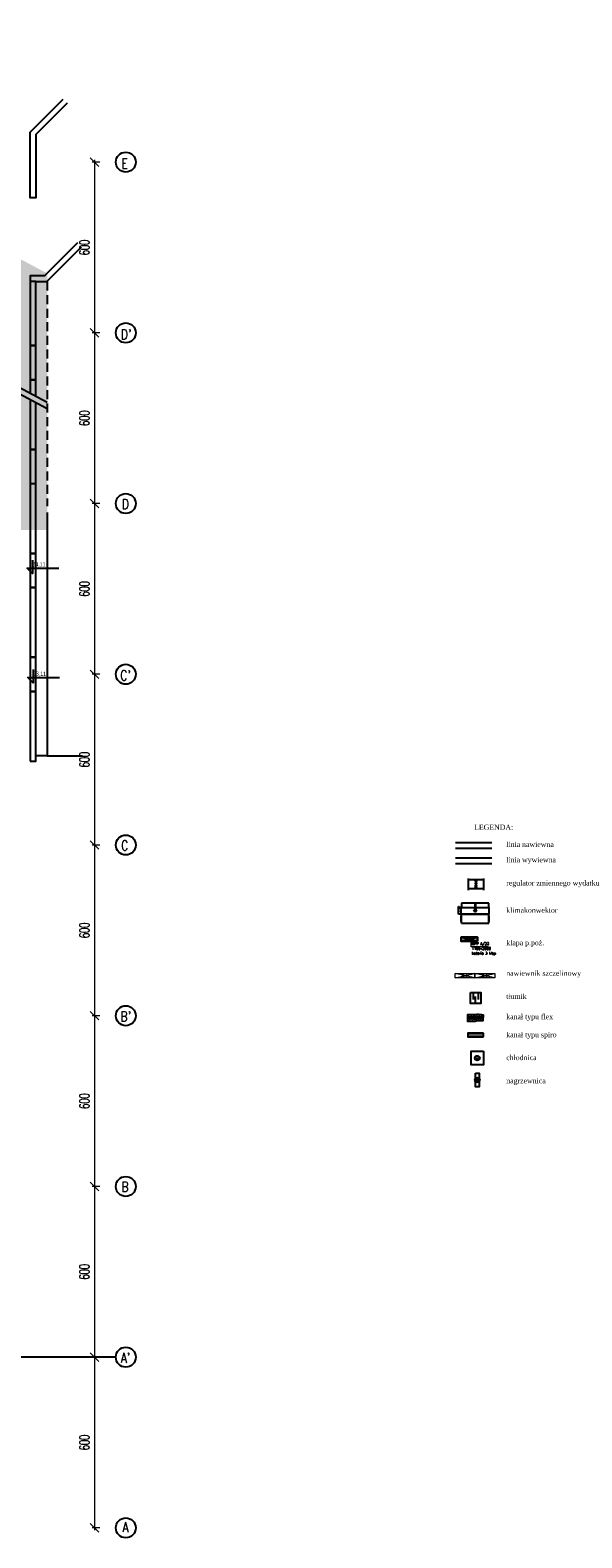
# Model space of a CAD drawing. Header units: centimetres. Extents: x -228435 to 46820, y -89367 to 152985.
# Tile 219 of 252: x 27410 to 46820, y 4650 to 57638. Entities that reach past the tile are written whole.
import ezdxf

# ---------------------------------------------------------------- set-up
doc = ezdxf.new("R2010")
doc.units = ezdxf.units.CM
doc.header["$LTSCALE"] = 50
doc.header["$PDMODE"] = 35
doc.header["$PDSIZE"] = 0.1
for name, pattern in [('CADVENT_CENTERLINE', [9.9, 7.4, -1, 0.5, -1]), ('CADVENT_HIDDEN', [0.8, 0.25, -0.55]), ('Kondygnacja  -0_5$0$HIDDEN', [9.525, 6.35, -3.175]), ('Osie rzutów$0$DASHDOT2', [12.7, 6.35, -3.175, 0, -3.175])]:
    doc.linetypes.add(name, pattern=pattern)
doc.layers.get('0').update_dxf_attribs({"color": 8})
doc.layers.get('DEFPOINTS').update_dxf_attribs({"color": 8})
for name, color, linetype in [('01-103-Went PP_poziom-0_5$0$L_Nawiew', 3, 'Continuous'), ('bgde-nawiewEXP', 1, 'Continuous'), ('bgde-nawiewHIDDEN', 1, 'Continuous'), ('bgde-wywiewEXP', 5, 'Continuous'), ('bgde-wywiewSOL', 5, 'Continuous'), ('bgde_AJ_opis', 7, 'Continuous'), ('bgde_redukcja', 3, 'Continuous'), ('bgde_tlumik', 6, 'Continuous'), ('bgde_urządzenia', 3, 'Continuous'), ('bgde_VAV', 7, 'Continuous'), ('Kondygnacja  -0_5$0$ARCH_GRUNT', 8, 'Continuous'), ('Kondygnacja  -0_5$0$ARCH_INFO_KOTY_WYSOKOŚCIOWE_IST', 8, 'Continuous'), ('Kondygnacja  -0_5$0$ARCH_INFO_SCHODY_IST', 8, 'Continuous'), ('Kondygnacja  -0_5$0$ARCH_NIEWIDOK_IST', 8, 'Kondygnacja  -0_5$0$HIDDEN'), ('Kondygnacja  -0_5$0$ARCH_WIDOK_IST', 8, 'Continuous'), ('Kondygnacja  -0_5$0$ARCH_ŻELBET_IST', 8, 'Continuous'), ('Osie rzutów$0$ARCH_INFO_OSIE_IST', 8, 'Osie rzutów$0$DASHDOT2'), ('Osie rzutów$0$ARCH_INFO_OSIE_OPISY_IST', 8, 'Continuous')]:
    doc.layers.add(name, color=color, linetype=linetype)
for name, color, linetype, lineweight in [('bgde-nawiewCEN', 7, 'Continuous', 13), ('bgde_klapy opis', 2, 'Continuous', 20), ('bgde_klapy p.poż.', 240, 'Continuous', 30), ('bgde_nawiewnik', 11, 'Continuous', 5), ('Osie rzutów$0$ARCH_INFO_WYMIARY', 8, 'Continuous', 9)]:
    doc.layers.add(name, color=color, linetype=linetype, lineweight=lineweight)
doc.styles.add('Kondygnacja  -0_5$0$Dimensions', font='ARIAL.TTF', dxfattribs={"width": 0.7})
doc.styles.add('Osie rzutów$0$ROMANS-250-CM', font='romans.shx', dxfattribs={"width": 0.8, "height": 50})
doc.styles.add('Osie rzutów$0$wymiary_cuprum', font='Romans.shx', dxfattribs={"width": 0.6})
doc.styles.add('st rom', font='Romans.shx', dxfattribs={"width": 0.8})
doc.dimstyles.new('Osie rzutów$0$ARCH_ CT', dxfattribs={"dimtxt": 20, "dimasz": 20, "dimexe": 12, "dimexo": 20, "dimgap": 5, "dimtad": 1, "dimdec": 1, "dimrnd": 0.5, "dimzin": 9, "dimdsep": 46, "dimtxsty": 'Osie rzutów$0$wymiary_cuprum', "dimblk": 'Osie rzutów$0$_Oblique', "dimcen": 8, "dimdle": 12, "dimclrd": 256, "dimclre": 256, "dimclrt": 55, "dimadec": 1, "dimazin": 0, "dimtfac": 1, "dimtdec": 1, "dimtmove": 1, "dimatfit": 2, "dimldrblk": 'Osie rzutów$0$_Dot', "dimfxl": 0, "dimtolj": 1, "dimtzin": 0, "dimlwd": -1, "dimlwe": -1, "dimarcsym": 0})

# ---------------------------------------------------------------- blocks, each defined once
blk = doc.blocks.new('Osie rzutów$0$_Oblique')
at = {"color": 0, "linetype": 'ByBlock', "lineweight": -2}
blk.add_line((-0.5, -0.5), (0.5, 0.5), dxfattribs=at)
blk = doc.blocks.new('*D265')
at = {"layer": 'DEFPOINTS', "color": 0}
for p in [(15115.5, 9800), (15081.5, 9200), (15115.5, 9200)]:
    blk.add_point(p, dxfattribs=at)
at = {"layer": 'Osie rzutów$0$ARCH_INFO_WYMIARY'}
for p, q in [((15081.5, 9808), (15081.5, 9192)), ((15100.5, 9800), (15073.5, 9800)), ((15100.5, 9200), (15073.5, 9200))]:
    blk.add_line(p, q, dxfattribs=at)
at = {"layer": 'Osie rzutów$0$ARCH_INFO_WYMIARY', "xscale": 30, "yscale": 30, "zscale": 30}
for p, rotation in [((15081.5, 9800), 90), ((15081.5, 9200), 270)]:
    blk.add_blockref('Osie rzutów$0$_Oblique', p, dxfattribs=dict(at, rotation=rotation))
at = {"layer": 'Osie rzutów$0$ARCH_INFO_WYMIARY', "color": 55, "insert": (15046, 9500), "char_height": 35, "attachment_point": 5, "rotation": 90, "style": 'Osie rzutów$0$wymiary_cuprum'}
blk.add_mtext('\\A1;600', dxfattribs=at)
blk = doc.blocks.new('Osie rzutów$0$_Dot')
at = {"color": 0, "linetype": 'ByBlock', "lineweight": -2}
blk.add_line((-0.5, 0), (-1, 0), dxfattribs=at)
at = {"color": 0, "linetype": 'ByBlock', "const_width": 0.5}
blk.add_lwpolyline([(-0.25, 0, 1), (0.25, 0, 1)], format="xyb", close=True, dxfattribs=at)
blk = doc.blocks.new('*D266')
at = {"layer": 'DEFPOINTS', "color": 0}
for p in [(15115.5, 9200), (15081.5, 8600), (15115.5, 8600)]:
    blk.add_point(p, dxfattribs=at)
at = {"layer": 'Osie rzutów$0$ARCH_INFO_WYMIARY'}
for p, q in [((15100.5, 9200), (15073.5, 9200)), ((15081.5, 9208), (15081.5, 8592)), ((15100.5, 8600), (15073.5, 8600))]:
    blk.add_line(p, q, dxfattribs=at)
at = {"layer": 'Osie rzutów$0$ARCH_INFO_WYMIARY', "xscale": 30, "yscale": 30, "zscale": 30}
for p, rotation in [((15081.5, 9200), 90), ((15081.5, 8600), 270)]:
    blk.add_blockref('Osie rzutów$0$_Oblique', p, dxfattribs=dict(at, rotation=rotation))
at = {"layer": 'Osie rzutów$0$ARCH_INFO_WYMIARY', "color": 55, "insert": (15046, 8900), "char_height": 35, "attachment_point": 5, "rotation": 90, "style": 'Osie rzutów$0$wymiary_cuprum'}
blk.add_mtext('\\A1;600', dxfattribs=at)
blk = doc.blocks.new('*D267')
at = {"layer": 'DEFPOINTS', "color": 0}
for p in [(15115.5, 8600), (15081.5, 8000), (15115.5, 8000)]:
    blk.add_point(p, dxfattribs=at)
at = {"layer": 'Osie rzutów$0$ARCH_INFO_WYMIARY'}
for p, q in [((15100.5, 8600), (15073.5, 8600)), ((15081.5, 8608), (15081.5, 7992)), ((15100.5, 8000), (15073.5, 8000))]:
    blk.add_line(p, q, dxfattribs=at)
at = {"layer": 'Osie rzutów$0$ARCH_INFO_WYMIARY', "xscale": 30, "yscale": 30, "zscale": 30}
for p, rotation in [((15081.5, 8600), 90), ((15081.5, 8000), 270)]:
    blk.add_blockref('Osie rzutów$0$_Oblique', p, dxfattribs=dict(at, rotation=rotation))
at = {"layer": 'Osie rzutów$0$ARCH_INFO_WYMIARY', "color": 55, "insert": (15046, 8300), "char_height": 35, "attachment_point": 5, "rotation": 90, "style": 'Osie rzutów$0$wymiary_cuprum'}
blk.add_mtext('\\A1;600', dxfattribs=at)
blk = doc.blocks.new('*D268')
at = {"layer": 'DEFPOINTS', "color": 0}
for p in [(15115.5, 8000), (15081.5, 7400), (15115.5, 7400)]:
    blk.add_point(p, dxfattribs=at)
at = {"layer": 'Osie rzutów$0$ARCH_INFO_WYMIARY'}
for p, q in [((15081.5, 8008), (15081.5, 7392)), ((15100.5, 8000), (15073.5, 8000)), ((15100.5, 7400), (15073.5, 7400))]:
    blk.add_line(p, q, dxfattribs=at)
at = {"layer": 'Osie rzutów$0$ARCH_INFO_WYMIARY', "xscale": 30, "yscale": 30, "zscale": 30}
for p, rotation in [((15081.5, 8000), 90), ((15081.5, 7400), 270)]:
    blk.add_blockref('Osie rzutów$0$_Oblique', p, dxfattribs=dict(at, rotation=rotation))
at = {"layer": 'Osie rzutów$0$ARCH_INFO_WYMIARY', "color": 55, "insert": (15046, 7700), "char_height": 35, "attachment_point": 5, "rotation": 90, "style": 'Osie rzutów$0$wymiary_cuprum'}
blk.add_mtext('\\A1;600', dxfattribs=at)
blk = doc.blocks.new('*D269')
at = {"layer": 'DEFPOINTS', "color": 0}
for p in [(15115.5, 7400), (15081.5, 6800), (15115.5, 6800)]:
    blk.add_point(p, dxfattribs=at)
at = {"layer": 'Osie rzutów$0$ARCH_INFO_WYMIARY'}
for p, q in [((15100.5, 7400), (15073.5, 7400)), ((15081.5, 7408), (15081.5, 6792)), ((15100.5, 6800), (15073.5, 6800))]:
    blk.add_line(p, q, dxfattribs=at)
at = {"layer": 'Osie rzutów$0$ARCH_INFO_WYMIARY', "xscale": 30, "yscale": 30, "zscale": 30}
for p, rotation in [((15081.5, 7400), 90), ((15081.5, 6800), 270)]:
    blk.add_blockref('Osie rzutów$0$_Oblique', p, dxfattribs=dict(at, rotation=rotation))
at = {"layer": 'Osie rzutów$0$ARCH_INFO_WYMIARY', "color": 55, "insert": (15046, 7100), "char_height": 35, "attachment_point": 5, "rotation": 90, "style": 'Osie rzutów$0$wymiary_cuprum'}
blk.add_mtext('\\A1;600', dxfattribs=at)
blk = doc.blocks.new('*D270')
at = {"layer": 'DEFPOINTS', "color": 0}
for p in [(15115.5, 6800), (15081.5, 6200), (15115.5, 6200)]:
    blk.add_point(p, dxfattribs=at)
at = {"layer": 'Osie rzutów$0$ARCH_INFO_WYMIARY'}
for p, q in [((15100.5, 6800), (15073.5, 6800)), ((15081.5, 6808), (15081.5, 6192)), ((15100.5, 6200), (15073.5, 6200))]:
    blk.add_line(p, q, dxfattribs=at)
at = {"layer": 'Osie rzutów$0$ARCH_INFO_WYMIARY', "xscale": 30, "yscale": 30, "zscale": 30}
for p, rotation in [((15081.5, 6800), 90), ((15081.5, 6200), 270)]:
    blk.add_blockref('Osie rzutów$0$_Oblique', p, dxfattribs=dict(at, rotation=rotation))
at = {"layer": 'Osie rzutów$0$ARCH_INFO_WYMIARY', "color": 55, "insert": (15046, 6500), "char_height": 35, "attachment_point": 5, "rotation": 90, "style": 'Osie rzutów$0$wymiary_cuprum'}
blk.add_mtext('\\A1;600', dxfattribs=at)
blk = doc.blocks.new('*D271')
at = {"layer": 'DEFPOINTS', "color": 0}
for p in [(15115.5, 6200), (15081.5, 5600), (15115.5, 5600)]:
    blk.add_point(p, dxfattribs=at)
at = {"layer": 'Osie rzutów$0$ARCH_INFO_WYMIARY'}
for p, q in [((15100.5, 6200), (15073.5, 6200)), ((15081.5, 6208), (15081.5, 5592)), ((15100.5, 5600), (15073.5, 5600))]:
    blk.add_line(p, q, dxfattribs=at)
at = {"layer": 'Osie rzutów$0$ARCH_INFO_WYMIARY', "xscale": 30, "yscale": 30, "zscale": 30}
for p, rotation in [((15081.5, 6200), 90), ((15081.5, 5600), 270)]:
    blk.add_blockref('Osie rzutów$0$_Oblique', p, dxfattribs=dict(at, rotation=rotation))
at = {"layer": 'Osie rzutów$0$ARCH_INFO_WYMIARY', "color": 55, "insert": (15046, 5900), "char_height": 35, "attachment_point": 5, "rotation": 90, "style": 'Osie rzutów$0$wymiary_cuprum'}
blk.add_mtext('\\A1;600', dxfattribs=at)
blk = doc.blocks.new('*D272')
at = {"layer": 'DEFPOINTS', "color": 0}
for p in [(15115.5, 5600), (15081.5, 5000), (15115.5, 5000)]:
    blk.add_point(p, dxfattribs=at)
at = {"layer": 'Osie rzutów$0$ARCH_INFO_WYMIARY'}
for p, q in [((15100.5, 5600), (15073.5, 5600)), ((15081.5, 5608), (15081.5, 4992)), ((15100.5, 5000), (15073.5, 5000))]:
    blk.add_line(p, q, dxfattribs=at)
at = {"layer": 'Osie rzutów$0$ARCH_INFO_WYMIARY', "xscale": 30, "yscale": 30, "zscale": 30}
for p, rotation in [((15081.5, 5600), 90), ((15081.5, 5000), 270)]:
    blk.add_blockref('Osie rzutów$0$_Oblique', p, dxfattribs=dict(at, rotation=rotation))
at = {"layer": 'Osie rzutów$0$ARCH_INFO_WYMIARY', "color": 55, "insert": (15046, 5300), "char_height": 35, "attachment_point": 5, "rotation": 90, "style": 'Osie rzutów$0$wymiary_cuprum'}
blk.add_mtext('\\A1;600', dxfattribs=at)
blk = doc.blocks.new('315')
at = {"layer": 'bgde_VAV', "color": 3, "linetype": 'Continuous', "lineweight": -2}
for p, q in [((-3942, 66706), (-3942, 66661)), ((-3942, 66661), (-3942, 66346)), ((-3942, 66346), (-3942, 66301)), ((-3392, 66661), (-3392, 66706)), ((-3392, 66346), (-3392, 66661)), ((-3392, 66301), (-3392, 66346))]:
    blk.add_line(p, q, dxfattribs=at)
at = {"layer": 'bgde_VAV', "color": 3, "linetype": 'ByBlock', "lineweight": -2}
for p, q in [((-3942, 66661), (-3392, 66661)), ((-3942, 66346), (-3392, 66346))]:
    blk.add_line(p, q, dxfattribs=at)
at = {"layer": 'bgde_VAV', "color": 3, "linetype": 'Continuous', "lineweight": -3}
for p, q in [((-3695, 66650), (-3640, 66594)), ((-3640, 66571), (-3695, 66516)), ((-3695, 66492), (-3640, 66437)), ((-3667, 66622), (-3693, 66622)), ((-3667, 66543), (-3693, 66543)), ((-3667, 66465), (-3693, 66465)), ((-3667, 66386), (-3693, 66386)), ((-3667, 66622), (-3691, 66630)), ((-3667, 66622), (-3691, 66614)), ((-3667, 66543), (-3691, 66551)), ((-3667, 66543), (-3691, 66536)), ((-3667, 66465), (-3691, 66472)), ((-3667, 66465), (-3691, 66457)), ((-3667, 66386), (-3691, 66394)), ((-3667, 66386), (-3691, 66378)), ((-3667, 66622), (-3688, 66637)), ((-3667, 66622), (-3688, 66607)), ((-3667, 66543), (-3688, 66558)), ((-3667, 66543), (-3688, 66529)), ((-3667, 66465), (-3688, 66479)), ((-3667, 66465), (-3688, 66450)), ((-3667, 66386), (-3688, 66401)), ((-3667, 66386), (-3688, 66371)), ((-3667, 66622), (-3682, 66642)), ((-3667, 66622), (-3682, 66602)), ((-3667, 66543), (-3682, 66564)), ((-3667, 66543), (-3682, 66523)), ((-3667, 66465), (-3682, 66485)), ((-3667, 66465), (-3682, 66444)), ((-3667, 66386), (-3682, 66406)), ((-3667, 66386), (-3682, 66365)), ((-3667, 66622), (-3675, 66646)), ((-3667, 66622), (-3675, 66598)), ((-3667, 66543), (-3675, 66567)), ((-3667, 66543), (-3675, 66519)), ((-3667, 66465), (-3675, 66489)), ((-3667, 66465), (-3675, 66441)), ((-3667, 66386), (-3675, 66410)), ((-3667, 66386), (-3675, 66362)), ((-3667, 66622), (-3667, 66647)), ((-3667, 66622), (-3660, 66646)), ((-3667, 66622), (-3653, 66642)), ((-3667, 66622), (-3647, 66637)), ((-3667, 66622), (-3643, 66630)), ((-3667, 66622), (-3642, 66622)), ((-3667, 66622), (-3643, 66614)), ((-3667, 66622), (-3647, 66607)), ((-3667, 66622), (-3653, 66602)), ((-3667, 66622), (-3660, 66598)), ((-3667, 66622), (-3667, 66597)), ((-3667, 66543), (-3667, 66569)), ((-3667, 66543), (-3660, 66567)), ((-3667, 66543), (-3653, 66564)), ((-3667, 66543), (-3647, 66558)), ((-3667, 66543), (-3643, 66551)), ((-3667, 66543), (-3642, 66543)), ((-3667, 66543), (-3643, 66536)), ((-3667, 66543), (-3647, 66529)), ((-3667, 66543), (-3653, 66523)), ((-3667, 66543), (-3660, 66519)), ((-3667, 66543), (-3667, 66518)), ((-3667, 66465), (-3667, 66490)), ((-3667, 66465), (-3660, 66489)), ((-3667, 66465), (-3653, 66485)), ((-3667, 66465), (-3647, 66479)), ((-3667, 66465), (-3643, 66472)), ((-3667, 66465), (-3642, 66465)), ((-3667, 66465), (-3643, 66457)), ((-3667, 66465), (-3647, 66450)), ((-3667, 66465), (-3653, 66444)), ((-3667, 66465), (-3660, 66441)), ((-3667, 66465), (-3667, 66439)), ((-3667, 66386), (-3667, 66411)), ((-3667, 66386), (-3660, 66410)), ((-3667, 66386), (-3653, 66406)), ((-3667, 66386), (-3647, 66401)), ((-3667, 66386), (-3643, 66394)), ((-3667, 66386), (-3642, 66386)), ((-3667, 66386), (-3643, 66378)), ((-3667, 66386), (-3647, 66371)), ((-3667, 66386), (-3653, 66365)), ((-3667, 66386), (-3660, 66362)), ((-3667, 66386), (-3667, 66361))]:
    blk.add_line(p, q, dxfattribs=at)
for centre in [(-3667, 66622), (-3667, 66543), (-3667, 66465), (-3667, 66386)]:
    blk.add_ellipse(centre, major_axis=(0, 25.2), ratio=1, start_param=-1.570796, end_param=4.712389, dxfattribs=at)
blk = doc.blocks.new('A$C5B3E7367')
at = {"layer": '01-103-Went PP_poziom-0_5$0$L_Nawiew'}
h = blk.add_hatch(color=256, dxfattribs=at)
h.paths.add_polyline_path([(215, 704), (215, 674), (332, 674), (332, 612), (446, 689), (332, 766), (332, 704)])
h.paths.add_polyline_path([(48, 704), (48, 674), (215, 674), (215, 704)])
for p, q in [((215, 1525), (165, 1525)), ((165, 1525), (165, 1505)), ((215, 1400), (215, 1530)), ((545, 1530), (215, 1530)), ((215, 1530), (215, 1515)), ((545, 1400), (545, 1530)), ((0, 1378), (215, 1378)), ((0, 0), (0, 1378)), ((165, 1505), (215, 1505)), ((545, 1400), (215, 1400)), ((215, 1400), (215, 1378)), ((215, 1378), (215, 0)), ((244, 1452), (269, 1452)), ((256, 1452), (256, 1400)), ((326, 1452), (351, 1452)), ((446, 689), (332, 766)), ((332, 704), (332, 766)), ((339, 1452), (339, 1400)), ((409, 1452), (434, 1452)), ((421, 1452), (421, 1400)), ((491, 1452), (516, 1452)), ((504, 1452), (504, 1400)), ((545, 0), (545, 1400)), ((215, 0), (0, 0)), ((48, 704), (332, 704)), ((48, 704), (48, 674)), ((48, 674), (332, 674)), ((215, 0), (545, 0)), ((446, 689), (332, 612)), ((332, 612), (332, 674))]:
    blk.add_line(p, q, dxfattribs=at)
blk = doc.blocks.new('A$C53CA46B8')
at = {"layer": 'bgde-wywiewSOL'}
for p, q in [((200, 481), (-250, 481)), ((-250, 481), (-250, -879)), ((113, 511), (-162, 511)), ((-137, 481), (-137, 511)), ((88, 481), (88, 511)), ((200, 481), (200, -879)), ((200, -879), (-250, -879)), ((113, -909), (-162, -909)), ((-137, -879), (-137, -909)), ((88, -879), (88, -909))]:
    blk.add_line(p, q, dxfattribs=at)
at = {"layer": '01-103-Went PP_poziom-0_5$0$L_Nawiew'}
blk.add_blockref('A$C5B3E7367', (-795, -894), dxfattribs=at)
blk = doc.blocks.new('A$C066D7839')
at = {"layer": 'bgde_nawiewnik'}
for p, q in [((-50, -11.15), (-50, 11.15)), ((-50, 11.15), (50, 11.15)), ((-50, -11.15), (50, 11.15)), ((50, -11.15), (-50, 11.15)), ((50, 11.15), (50, -11.15)), ((50, -11.15), (-50, -11.15))]:
    blk.add_line(p, q, dxfattribs=at)
blk.add_circle((0, 0), 10, dxfattribs=at)
blk = doc.blocks.new('t4')
at = {"layer": 'bgde_tlumik'}
for p, q in [((-57251, 70742), (-57251, 70242)), ((-56876, 70742), (-56876, 70242)), ((-57064, 69942), (-57064, 70442))]:
    blk.add_line(p, q, dxfattribs=at)
blk.add_lwpolyline([(-57439, 70742), (-56689, 70742), (-56689, 69942), (-57439, 69942)], close=True, dxfattribs=at)
blk = doc.blocks.new('Osie rzutów')
at = {"layer": 'Osie rzutów$0$ARCH_INFO_OSIE_IST', "ltscale": 10}
for p, q in [((4436.04, 9800), (15156.54, 9800)), ((4436.04, 9200), (15156.54, 9200)), ((4436.04, 8600), (15156.54, 8600)), ((4436.24, 8000), (15156.54, 8000)), ((4436.04, 7400), (15156.54, 7400)), ((4436.04, 6800), (15156.54, 6800)), ((4436.04, 6200), (15156.54, 6200)), ((4436.04, 5600), (15156.54, 5600)), ((15156.54, 5600), (12415.5, 5600)), ((4436.04, 5000), (15156.54, 5000))]:
    blk.add_line(p, q, dxfattribs=at)
at = {"layer": 'Osie rzutów$0$ARCH_INFO_OSIE_OPISY_IST'}
for centre in [(15191.54, 9800), (15191.54, 9200), (15191.54, 8600), (15191.54, 8000), (15191.54, 7400), (15191.54, 6800), (15191.54, 6200), (15191.54, 5600), (15191.54, 5000)]:
    blk.add_circle(centre, 35, dxfattribs=at)
at = {"layer": 'Osie rzutów$0$ARCH_INFO_OSIE_OPISY_IST', "style": 'Osie rzutów$0$ROMANS-250-CM', "width": 0.8}
for s, p in [('E', (15175.79, 9777.67)), ("D'", (15174.2, 9177.06)), ('D', (15177.02, 8580.63)), ("C'", (15171.97, 7978.51)), ('C', (15175.39, 7380.9)), ("B'", (15172.94, 6780.02)), ('B', (15176.22, 6181.25)), ("A'", (15173.73, 5580.3)), ('A', (15179.9, 4984.7))]:
    blk.add_text(s, height=35, dxfattribs=at).set_placement(p)
at = {"layer": 'Osie rzutów$0$ARCH_INFO_WYMIARY'}
for base, p1, p2, picture, middle in [((15081.54, 9200), (15115.47, 9800), (15115.47, 9200), '*D265', (15046.04, 9500)), ((15081.54, 8600), (15115.47, 9200), (15115.47, 8600), '*D266', (15046.04, 8900)), ((15081.54, 8000), (15115.47, 8600), (15115.47, 8000), '*D267', (15046.04, 8300)), ((15081.54, 7400), (15115.47, 8000), (15115.47, 7400), '*D268', (15046.04, 7700)), ((15081.54, 6800), (15115.47, 7400), (15115.47, 6800), '*D269', (15046.04, 7100)), ((15081.54, 6200), (15115.47, 6800), (15115.47, 6200), '*D270', (15046.04, 6500)), ((15081.54, 5600), (15115.47, 6200), (15115.47, 5600), '*D271', (15046.04, 5900)), ((15081.54, 5000), (15115.47, 5600), (15115.47, 5000), '*D272', (15046.04, 5300))]:
    dim = blk.add_linear_dim(base=base, p1=p1, p2=p2, angle=270, dimstyle='Osie rzutów$0$ARCH_ CT', override={"dimtxt": 35, "dimasz": 30, "dimexe": 8, "dimexo": 15, "dimgap": 18, "dimdle": 8}, dxfattribs=at)
    dim.commit()
    dim.dimension.update_dxf_attribs({"geometry": picture, "text_midpoint": middle})

msp = doc.modelspace()

# ---------------------------------------------------------------- hatches: boundary and pattern name
at = {"layer": 'Kondygnacja  -0_5$0$ARCH_GRUNT', "linetype": 'Continuous', "lineweight": 5}
h = msp.add_hatch(dxfattribs=at)
h.set_pattern_fill('EARTH', color=256, scale=150.000081, angle=45, style=0)
h.set_pattern_definition([(45, (-121140, -45000), (-1e-09, 1347.039), [952.5005, -952.5005]), (45, (-121392.6, -44747.4), (-1e-09, 1347.039), [952.5005, -952.5005]), (45, (-121645.1, -44494.9), (-1e-09, 1347.039), [952.5005, -952.5005]), (135, (-121645.1, -44326.5), (-1347.039, -1e-09), [952.5005, -952.5005]), (135, (-121392.6, -44073.9), (-1347.039, -1e-09), [952.5005, -952.5005]), (135, (-121140, -43821.3), (-1347.039, -1e-09), [952.5005, -952.5005])])
h.paths.add_polyline_path([(-109800.334, 65464.54), (-97514.874, 77750), (-71890, 77750), (-71890, 102550), (-45638.959, 102550), (-33938.959, 90850), (-21790, 90850), (-21790, 82420), (-19190, 82420), (-19190, 79646.447), (-20488.223, 78348.223), (-20936.447, 77900), (-10065.736, 77900), (13934.264, 53900), (20210, 53900), (20210, 43250), (19310, 43250), (19310, 42946.447), (17513.553, 41150), (14360, 41150), (14360, 40060), (28010, 40070.689), (28010, 44557.06), (28010, 49088.932), (24210, 51112.647), (24210, 57900), (15591.118, 57900), (-8408.882, 81900), (-15190, 81900), (-15190, 86020), (-17790, 86020), (-17790, 94850), (-32282.105, 94850), (-43982.105, 106550), (-75890, 106550), (-75890, 81750), (-99171.728, 81750), (-112628.761, 68292.967)])

# ---------------------------------------------------------------- linework, layer by layer
at = {"layer": 'bgde-nawiewCEN', "linetype": 'CADVENT_CENTERLINE', "ltscale": 0.06}
for p, q in [((42797.805, 22918.848), (42843.103, 22917.996)), ((42843.103, 22917.996), (42955.719, 22916.684)), ((42955.719, 22916.684), (43003.332, 22916.708)), ((43003.332, 22916.708), (43034.825, 22917.3)), ((43034.825, 22917.3), (43053.782, 22918.334)), ((43053.782, 22918.334), (43063.782, 22919.684)), ((43063.782, 22919.684), (43068.41, 22921.223)), ((43068.41, 22921.223), (43071.246, 22922.826)), ((43071.246, 22922.826), (43075.874, 22924.366)), ((43075.874, 22924.366), (43085.875, 22925.716)), ((43085.875, 22925.716), (43104.831, 22926.75)), ((43104.831, 22926.75), (43136.324, 22927.342)), ((43136.324, 22927.342), (43183.938, 22927.365)), ((43183.938, 22927.365), (43296.554, 22926.053)), ((43296.554, 22926.053), (43341.851, 22925.201)), ((42811.755, 22323.159), (43356.564, 22323.159))]:
    msp.add_line(p, q, dxfattribs=at)
at = {"layer": 'bgde-nawiewEXP', "linetype": 'Continuous'}
for p, q in [((43658.226, 29072.076), (42373.921, 29072.076)), ((43658.226, 28872.334), (42373.921, 28872.334))]:
    msp.add_line(p, q, dxfattribs=at)
for points in [[(43042.237, 23027.94), (43034.942, 23027.542), (43003.693, 23026.954), (42956.626, 23026.931), (42844.795, 23028.234), (42799.878, 23029.079), (42795.732, 22808.618)], [(42799.878, 23029.079), (42795.732, 22808.618), (42841.411, 22807.759), (42954.812, 22806.437), (43002.971, 22806.461), (43034.709, 22807.058), (43053.754, 22808.097), (43063.78, 22809.45), (43097.419, 22816.11)], [(43298.246, 23036.291), (43184.845, 23037.612), (43136.685, 23037.588), (43104.947, 23036.992), (43085.902, 23035.953), (43075.876, 23034.599), (43033.823, 23026.274), (43029.089, 23024.699), (43026.253, 23023.096), (43021.731, 23021.592)], [(43298.246, 23036.291), (43343.924, 23035.432), (43339.778, 22814.971), (43294.862, 22815.816), (43183.03, 22817.119), (43135.964, 22817.095), (43104.715, 22816.508), (43085.848, 22815.479), (43075.872, 22814.132)], [(43356.564, 22383.159), (42811.755, 22383.159), (42811.755, 22263.159), (43356.564, 22263.159)], [(43356.564, 22263.159), (43356.564, 22383.159)]]:
    msp.add_lwpolyline(points, dxfattribs=at)
at = {"layer": 'bgde-nawiewEXP'}
msp.add_lwpolyline([(43341.851, 22925.201), (43341.076, 22980.351), (43306.358, 22870.708), (43279.741, 22981.409), (43249.424, 22871.589), (43222.413, 22982.175), (43192.138, 22872.19), (43163.879, 22982.556), (43136.542, 22872.217), (43106.172, 22981.945), (43087.541, 22870.469), (43048.353, 22973.196), (43026.232, 22861.915), (42996.274, 22971.785), (42968.531, 22861.507), (42941.206, 22971.906), (42912.295, 22861.929), (42884.756, 22972.536), (42853.783, 22862.737), (42826.672, 22973.457), (42797.805, 22918.848)], dxfattribs=at)
at = {"layer": 'bgde-nawiewHIDDEN', "linetype": 'CADVENT_HIDDEN'}
msp.add_lwpolyline([(42799.878, 23029.079), (42795.732, 22808.618)], dxfattribs=at)
at = {"layer": 'bgde-wywiewEXP', "linetype": 'Continuous'}
for p, q in [((43658.226, 28543.069), (42373.921, 28543.069)), ((43658.226, 28343.328), (42373.921, 28343.328))]:
    msp.add_line(p, q, dxfattribs=at)
at = {"layer": 'bgde_klapy opis'}
for p, q in [((42929.807, 25423.197, 225.35), (42929.807, 25630.306, 225.35)), ((43537.648, 25423.197, 225.35), (42929.807, 25423.197, 225.35))]:
    msp.add_line(p, q, dxfattribs=at)
at = {"layer": 'bgde_klapy p.poż.'}
for p, q in [((42569.151, 25758.663), (43150.651, 25618.663)), ((42569.151, 25618.663), (43150.651, 25758.663))]:
    msp.add_line(p, q, dxfattribs=at)
msp.add_lwpolyline([(43150.651, 25618.663), (42569.151, 25618.663), (42569.151, 25758.663), (43150.651, 25758.663)], close=True, dxfattribs=at)
at = {"layer": 'bgde_urządzenia'}
for p, q in [((43096.151, 21510.567, 220), (43188.8, 21510.567, 220)), ((43096.151, 20740.416, 220), (43188.8, 20740.416, 220)), ((43142.475, 20786.741, 220), (43142.475, 20694.092, 220))]:
    msp.add_line(p, q, dxfattribs=at)
at = {"layer": 'bgde_urządzenia', "elevation": 60}
for points in [[(43357.475, 21750.567), (43357.475, 21270.567), (42927.475, 21270.567), (42927.475, 21750.567)], [(43082.475, 20980.416), (43202.475, 20980.416), (43202.475, 20500.416), (43082.475, 20500.416)]]:
    msp.add_lwpolyline(points, close=True, dxfattribs=at)
at = {"layer": 'bgde_urządzenia'}
for centre in [(43142.475, 21510.567, 60), (43142.475, 20740.416, 60)]:
    msp.add_circle(centre, 83.205, dxfattribs=at)
at = {"layer": 'Kondygnacja  -0_5$0$ARCH_INFO_KOTY_WYSOKOŚCIOWE_IST'}
for points in [[(27499.023, 39012.675), (27499.023, 38544.242), (27311.523, 38731.742), (28416.715, 38731.742)], [(27520.223, 35169.075), (27520.223, 34700.641), (27332.723, 34888.141), (28437.915, 34888.141)]]:
    msp.add_lwpolyline(points, dxfattribs=at)
at = {"layer": 'Kondygnacja  -0_5$0$ARCH_INFO_SCHODY_IST'}
for points in [[(28010, 44557.06), (20210, 48711.002)], [(28010, 44330.466), (20210, 48484.408)]]:
    msp.add_lwpolyline(points, dxfattribs=at)
at = {"layer": 'Kondygnacja  -0_5$0$ARCH_NIEWIDOK_IST'}
msp.add_line((28010, 48800), (28010, 40907.06), dxfattribs=at)
at = {"layer": 'Kondygnacja  -0_5$0$ARCH_WIDOK_IST'}
for p, q in [((27610, 48800), (27410, 48800)), ((28010, 40680.466), (28010, 32136.266)), ((28010, 32136.266), (27610.029, 32136.266)), ((28010, 32136.266), (29250.262, 32136.266))]:
    msp.add_line(p, q, dxfattribs=at)
for points in [[(27410, 44650), (27410, 42900), (27610, 42900), (27610, 44543.489)], [(27410, 41700), (27410, 39250), (27610, 39250), (27610, 41700)]]:
    msp.add_lwpolyline(points, dxfattribs=at)
for points in [[(27410, 41700), (27610, 41700), (27610, 42900), (27410, 42900)], [(27410.014, 38050), (27610.014, 38050), (27610.014, 39250), (27410.014, 39250)], [(27410.014, 35600), (27610.014, 35600), (27610.014, 38050), (27410.014, 38050)], [(27410.029, 34400), (27610.029, 34400), (27610.029, 35600), (27410.029, 35600)], [(27410.029, 31950), (27610.029, 31950), (27610.029, 34400), (27410.029, 34400)]]:
    msp.add_lwpolyline(points, close=True, dxfattribs=at)
at = {"layer": 'Kondygnacja  -0_5$0$ARCH_ŻELBET_IST', "ltscale": 4}
for points in [[(28714.851, 55072.008), (27610, 53967.157), (27610, 51750), (27410, 51750), (27410, 54050), (28573.43, 55213.43)], [(29073.43, 50163.43), (27910, 49000), (27410, 49000), (27410, 46550), (27610, 46550), (27610, 48800), (27992.843, 48800), (29214.851, 50022.008)], [(27610, 44770.082), (27610, 45350), (27410, 45350), (27410, 44876.594)]]:
    msp.add_lwpolyline(points, dxfattribs=at)
msp.add_lwpolyline([(27410, 45350), (27610, 45350), (27610, 46550), (27410, 46550)], close=True, dxfattribs=at)

# ---------------------------------------------------------------- block references
at = {"layer": '01-103-Went PP_poziom-0_5$0$L_Nawiew', "xscale": -0.6999999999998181, "yscale": 0.6999999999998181, "zscale": 0.7, "rotation": 90}
msp.add_blockref('A$C53CA46B8', (42926.215, 26394.101), dxfattribs=at)
at = {"layer": '01-103-Went PP_poziom-0_5$0$L_Nawiew', "xscale": 7, "yscale": 7, "zscale": 7}
for p in [(42707.735, 24410.459), (43407.735, 24410.459)]:
    msp.add_blockref('A$C066D7839', p, dxfattribs=at)
at = {"layer": 'bgde_redukcja', "rotation": 180}
msp.add_blockref('315', (39425.972, 94118.006), dxfattribs=at)
at = {"layer": 'bgde_tlumik', "xscale": 0.4799999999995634, "yscale": 0.4799999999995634, "zscale": 0.48}
msp.add_blockref('t4', (70473.235, -10141.93), dxfattribs=at)
at = {"layer": 'Osie rzutów$0$ARCH_INFO_OSIE_OPISY_IST', "xscale": 10, "yscale": 10, "zscale": 10}
msp.add_blockref('Osie rzutów', (-121140, -45000), dxfattribs=at)

# ---------------------------------------------------------------- texts
at = {"layer": 'bgde_AJ_opis', "char_height": 180, "attachment_point": 1}
for s, insert, width in [('\\A1;{\\fTimes New Roman|b0|i0|c238|p18;LEGENDA:}', (43029.952, 29716.826, 1920), 1876.31307), ('\\A1;{\\fTimes New Roman|b0|i0|c238|p18;linia nawiewna}', (44159.984, 29111.762, 1920), 1876.31307), ('\\A1;{\\fTimes New Roman|b0|i0|c238|p18;linia wywiewna}', (44159.984, 28570.019, 1920), 1876.31307), ('\\A1;{\\fTimes New Roman|b0|i0|c238|p18;regulator zmiennego wydatku}', (44159.984, 27756.159, 1920), 3315.87617), ('\\A1;{\\fTimes New Roman|b0|i0|c238|p18;klimakonwektor}', (44159.984, 26798.824, 1920), 3315.87617), ('\\A1;{\\fTimes New Roman|b0|i0|c238|p18;klapa p.poż.}', (44159.984, 25655.589, 1920), 3315.87617), ('\\A1;{\\fTimes New Roman|b0|i0|c238|p18;nawiewnik szczelinowy}', (44159.984, 24583.936, 1920), 3315.87617), ('\\A1;{\\fTimes New Roman|b0|i0|c238|p18;tłumik}', (44159.984, 23769.407, 1920), 3315.87617), ('\\A1;{\\fTimes New Roman|b0|i0|c238|p18;kanał typu flex}', (44159.984, 23057.299, 1920), 3315.87617), ('\\A1;{\\fTimes New Roman|b0|i0|c238|p18;kanał typu spiro}', (44159.984, 22421.499, 1920), 3315.87617), ('\\A1;{\\fTimes New Roman|b0|i0|c238|p18;chłodnica}', (44159.984, 21618.24, 1920), 3315.87617), ('\\A1;{\\fTimes New Roman|b0|i0|c238|p18;nagrzewnica}', (44159.984, 20804.4, 1920), 3315.87617)]:
    msp.add_mtext(s, dxfattribs=dict(at, insert=insert, width=width))
at = {"layer": 'bgde_klapy opis', "insert": (42946.946, 25582.214, 225.35), "char_height": 100, "width": 1222.44168, "attachment_point": 1, "style": 'st rom'}
msp.add_mtext('KPP A/23\\P1100x2600\\Pbateria 3 klap', dxfattribs=at)
at = {"layer": 'Kondygnacja  -0_5$0$ARCH_INFO_KOTY_WYSOKOŚCIOWE_IST', "char_height": 150, "attachment_point": 5, "style": 'Kondygnacja  -0_5$0$Dimensions'}
for s, insert in [('84,11', (27719.535, 38850.004)), ('83,11', (27740.736, 35006.404))]:
    msp.add_mtext(s, dxfattribs=dict(at, insert=insert))

doc.saveas('drawing.dxf')
